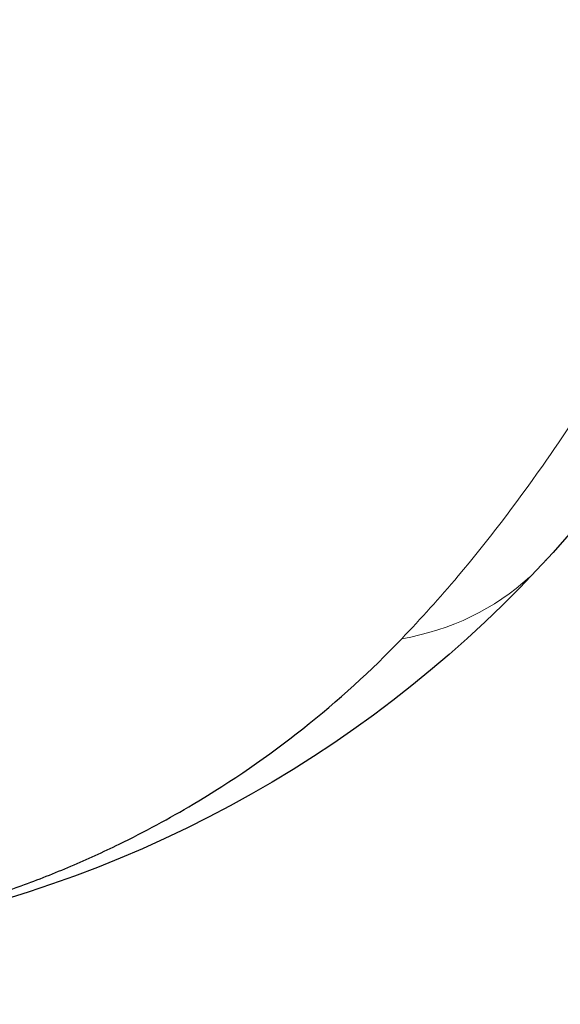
# Model space of a CAD drawing. Header units: millimetres. Extents: x 18 to 610, y -123 to 280.
# Tile 34 of 81: x 158 to 170, y 105 to 127. Entities that reach past the tile are written whole.
import ezdxf

# ---------------------------------------------------------------- set-up
doc = ezdxf.new("R2010")
doc.units = ezdxf.units.MM
doc.linetypes.add('SOLID', pattern=[0])

# ---------------------------------------------------------------- blocks, each defined once
blk = doc.blocks.new('BlockOfViews_6')
at = {"linetype": 'SOLID', "lineweight": 30, "extrusion": (0, 0, -1)}
blk.add_circle((-149.453, 132.972, -114.25), 39, dxfattribs=at)
at = {"linetype": 'SOLID', "lineweight": 30}
blk.add_circle((149.453, 132.972, 111.75), 36.115, dxfattribs=at)
at = {"linetype": 'SOLID', "lineweight": 9, "extrusion": (0, 0, -1)}
blk.add_arc((-149.453, 132.972, -111.75), 37.59, 265, 175, dxfattribs=at)
at = {"linetype": 'SOLID', "lineweight": 30, "extrusion": (0, 0, -1)}
blk.add_arc((-149.453, 132.972, -69.235), 27.1, 119.8699, 60.1301, dxfattribs=at)
at = {"color": 196, "linetype": 'SOLID', "lineweight": 9, "extrusion": (-0.401735, -0.432987, 0.806927)}
blk.add_arc((38.218, 185.161, -84.174), 8, 328.5195, 356.4818, dxfattribs=at)
at = {"color": 196, "linetype": 'SOLID', "lineweight": 9}
blk.add_open_spline([(166.164, 112.87, 38.976), (166.598, 113.323, 38.146), (167.022, 113.795, 37.323), (168.095, 115.065, 35.2), (168.722, 115.89, 33.91), (170.303, 118.141, 30.613), (171.216, 119.626, 28.644), (173.222, 122.762, 25.131), (174.313, 124.399, 23.579), (175.665, 126.105, 22.404)], degree=3, knots=[-21.723086, -21.723086, -21.723086, -21.723086, -18.938075, -18.938075, -14.482058, -14.482058, -7.352429, -7.352429, -0.647958, -0.647958, -0.647958, -0.647958], dxfattribs=at)
at = {"linetype": 'SOLID', "lineweight": 30}
blk.add_open_spline([(169.413, 114.641, 41.347), (169.408, 114.635, 41.352), (169.402, 114.629, 41.358), (169.397, 114.623, 41.364)], degree=3, dxfattribs=at)
blk.add_open_spline([(151.079, 105.928, 60.278), (151.617, 105.964, 59.624), (152.153, 106.02, 58.969), (153.725, 106.235, 57.04), (154.752, 106.446, 55.765), (156.38, 106.894, 53.695), (156.996, 107.092, 52.9), (157.978, 107.451, 51.608), (158.35, 107.599, 51.112), (159.085, 107.911, 50.12), (159.447, 108.076, 49.624), (160.375, 108.529, 48.332), (160.932, 108.83, 47.537), (162.338, 109.666, 45.467), (163.161, 110.233, 44.191), (164.733, 111.475, 41.602), (165.478, 112.153, 40.288), (166.164, 112.87, 38.976)], degree=3, knots=[-23.801672, -23.801672, -23.801672, -23.801672, -21.607902, -21.607902, -17.339675, -17.339675, -14.672033, -14.672033, -13.004756, -13.004756, -11.33748, -11.33748, -8.669837, -8.669837, -4.40161, -4.40161, 0, 0, 0, 0], dxfattribs=at)

msp = doc.modelspace()

# ---------------------------------------------------------------- block references
msp.add_blockref('BlockOfViews_6', (0, 0))

doc.saveas('drawing.dxf')
